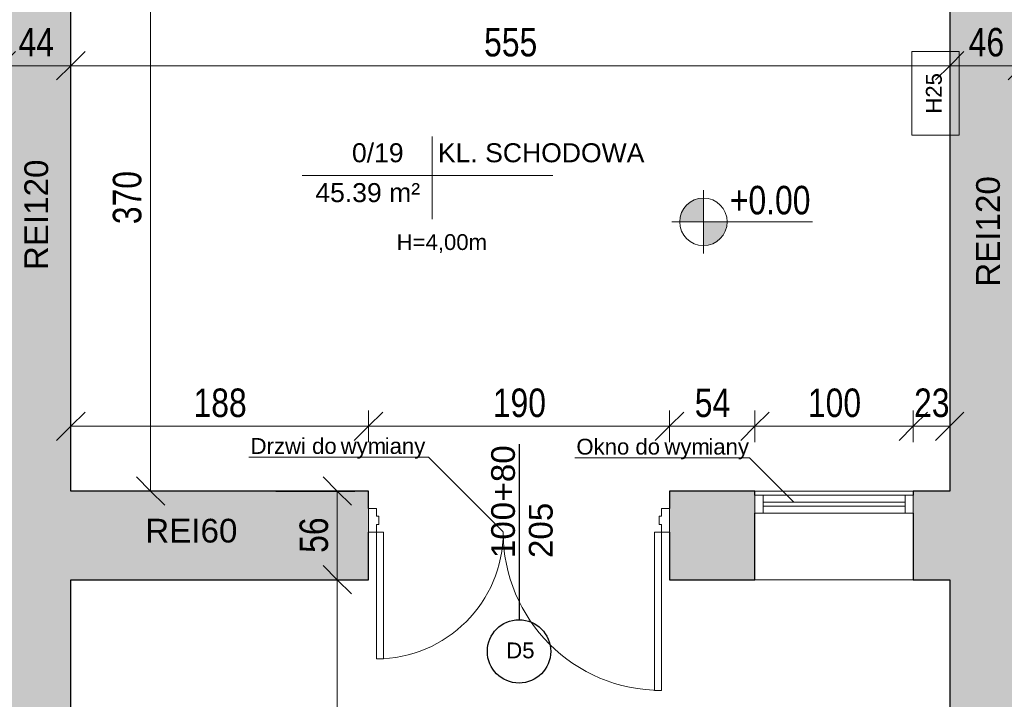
# Model space of a CAD drawing. Header units: centimetres. Extents: x 14786 to 20326, y -10865 to -8494.
# Tile 3 of 22: x 16207 to 16829, y -10069 to -9640. Entities that reach past the tile are written whole.
import ezdxf

# ---------------------------------------------------------------- set-up
doc = ezdxf.new("R2010")
doc.units = ezdxf.units.CM
for name, color, linetype, lineweight in [('A-ANNO-DIMS', 211, 'Continuous', 9), ('A-ANNO-DIMS-100', 211, 'Continuous', 9), ('A-AREA-IDEN', 2, 'Continuous', 9), ('A-DETL', 90, 'Continuous', 9), ('A-DETL-MEDM', 33, 'Continuous', 25), ('A-DETL-THIN', 151, 'Continuous', 9), ('A-DOOR', 31, 'Continuous', 9), ('A-DOOR-FRAM', 31, 'Continuous', 18), ('A-GLAZ', 151, 'Continuous', 9), ('A-WALL', 113, 'Continuous', 9), ('A-WALL-PATT', 111, 'Continuous', 25), ('G-ANNO-DIMS', 111, 'Continuous', 9), ('G-ANNO-TEXT', 231, 'Continuous', 9), ('I-WALL', 2, 'Continuous', 9)]:
    doc.layers.add(name, color=color, linetype=linetype, lineweight=lineweight)
doc.styles.add('Arial', font='arial.ttf', dxfattribs={"height": 12})
doc.styles.add('Arial_1', font='arial.ttf', dxfattribs={"height": 15})
doc.styles.add('Arial_2', font='arial.ttf', dxfattribs={"width": 0.8, "height": 18})
doc.styles.add('Arial_3', font='arial.ttf', dxfattribs={"height": 10})
doc.dimstyles.new('Przekątna_-_1_8_mm_Arial', dxfattribs={"dimscale": 30.48, "dimtxt": 18.364669, "dimasz": 0.590551, "dimexe": 0.328084, "dimexo": 0.0625, "dimgap": 0.016404, "dimtad": 1, "dimdec": 0, "dimdsep": 46, "dimtxsty": 'Arial_2', "dimblk1": 'OBLIQUE', "dimblk2": 'OBLIQUE', "dimsah": 1, "dimcen": 0.09, "dimazin": 0, "dimtfac": 1, "dimtdec": 4, "dimtix": 1, "dimtmove": 0, "dimatfit": 3, "dimfxl": 0.328084, "dimfxlon": 1, "dimtvp": 1, "dimtolj": 1, "dimtzin": 0, "dimarcsym": 2})

# ---------------------------------------------------------------- blocks, each defined once
blk = doc.blocks.new('Aluminum_1 szybowe - Witryna wew_ 100_260-398685-3_Poziom parteru')
at = {"layer": 'A-GLAZ', "color": 94, "lineweight": 18}
for p, q in [((-132.08, 28.12), (-137.16, 28.12)), ((-137.16, 28.12), (-137.16, 16.69)), ((-132.08, 16.69), (-132.08, 28.12)), ((-37.16, 28.12), (-42.24, 28.12)), ((-42.24, 28.12), (-42.24, 16.69)), ((-37.16, 16.69), (-37.16, 28.12)), ((-42.24, 23.67), (-132.08, 23.67)), ((-132.08, 23.67), (-132.08, 21.13)), ((-132.08, 21.13), (-42.24, 21.13)), ((-42.24, 21.13), (-42.24, 23.67)), ((-137.16, 16.69), (-132.08, 16.69)), ((-42.24, 16.69), (-37.16, 16.69))]:
    blk.add_line(p, q, dxfattribs=at)
at = {"layer": 'A-GLAZ', "color": 84}
for p, q in [((-132.08, 28.12), (-42.24, 28.12)), ((-42.24, 16.69), (-132.08, 16.69))]:
    blk.add_line(p, q, dxfattribs=at)
blk = doc.blocks.new('Drzwi-korytarz-niesymetryczne-wpuszczane - Drzwi dwuskrzydłowe 1800 x 2100mm-575601-3_Poziom parteru')
at = {"layer": 'A-DOOR', "color": 94, "lineweight": 18}
for p, q in [((-90, -1.365), (-90, 98.635)), ((-90, 98.635), (-85.5, 98.635)), ((-85.5, 98.635), (-85.5, -1.365)), ((90, 78.635), (85.5, 78.635)), ((85.5, 78.635), (85.5, -1.365)), ((90, -1.365), (90, 78.635)), ((-85.5, -1.365), (-90, -1.365)), ((85.5, -1.365), (90, -1.365))]:
    blk.add_line(p, q, dxfattribs=at)
at = {"layer": 'A-DOOR', "color": 84}
for centre, radius, start, end in [((-90, -1.365), 100, 0, 90), ((90, -1.365), 80, 90, 180)]:
    blk.add_arc(centre, radius, start, end, dxfattribs=at)
at = {"layer": 'A-DOOR-FRAM', "color": 94}
for p, q in [((-90, -1.365), (-95, -1.365)), ((-95, -1.365), (-95, -16.365)), ((-90, -6.34125), (-90, -1.365)), ((90, -1.365), (90, -6.34125)), ((95, -1.365), (90, -1.365)), ((95, -16.365), (95, -1.365)), ((-88.4125, -6.34125), (-90, -6.34125)), ((-90, -16.365), (-90, -11.44375)), ((-90, -11.44375), (-88.4125, -11.44375)), ((-88.4125, -11.44375), (-88.4125, -6.34125)), ((90, -6.34125), (88.4125, -6.34125)), ((88.4125, -6.34125), (88.4125, -11.44375)), ((88.4125, -11.44375), (90, -11.44375)), ((90, -11.44375), (90, -16.365)), ((-95, -16.365), (-90, -16.365)), ((90, -16.365), (95, -16.365))]:
    blk.add_line(p, q, dxfattribs=at)
blk = doc.blocks.new('Etyk_pom_1_mala - Etyk_pom_1_mala-219433-3_Poziom parteru')
at = {"layer": 'A-AREA-IDEN'}
for p, q in [((-0.0958, 0.1444), (-0.0958, -0.3781)), ((-0.9154, -0.1015), (0.6661, -0.1015))]:
    blk.add_line(p, q, dxfattribs=at)
blk = doc.blocks.new('DIMBLOCK52-3_Poziom parteru')
at = {"layer": 'A-ANNO-DIMS-100'}
for p, q in [((16407.88, -9937.49), (16398.88, -9928.49)), ((16407.88, -9937.49), (16397.88, -9937.49)), ((16407.88, -9937.49), (16407.88, -9993.49)), ((16407.88, -9937.49), (16416.88, -9946.49)), ((16407.88, -9937.49), (16417.88, -9937.49)), ((16407.88, -9993.49), (16398.88, -9984.49)), ((16407.88, -9993.49), (16397.88, -9993.49)), ((16407.88, -9993.49), (16416.88, -10002.49)), ((16407.88, -9993.49), (16417.88, -9993.49))]:
    blk.add_line(p, q, dxfattribs=at)
at = {"layer": 'A-ANNO-DIMS-100', "color": 0, "insert": (16384.01, -9976.51), "char_height": 18, "width": 26.4451, "attachment_point": 1, "rotation": 90, "line_spacing_factor": 0.941778, "style": 'Arial_2'}
blk.add_mtext('56', dxfattribs=at)
blk = doc.blocks.new('_Oblique')
at = {"color": 0, "linetype": 'ByBlock', "lineweight": -2}
blk.add_line((-0.5, -0.5), (0.5, 0.5), dxfattribs=at)
blk = doc.blocks.new('DIMBLOCK53-3_Poziom parteru')
at = {"layer": 'A-ANNO-DIMS-100'}
for p, q in [((16407.88, -9993.49), (16398.88, -9984.49)), ((16407.88, -9993.49), (16397.88, -9993.49)), ((16407.88, -9993.49), (16407.88, -10322.49)), ((16407.88, -9993.49), (16416.88, -10002.49)), ((16407.88, -9993.49), (16417.88, -9993.49)), ((16407.88, -10322.49), (16398.88, -10313.49)), ((16407.88, -10322.49), (16397.88, -10322.49)), ((16407.88, -10322.49), (16416.88, -10331.49)), ((16407.88, -10322.49), (16417.88, -10322.49))]:
    blk.add_line(p, q, dxfattribs=at)
at = {"layer": 'A-ANNO-DIMS-100', "color": 0, "insert": (16384.01, -10174.52), "char_height": 18, "width": 39.6677, "attachment_point": 1, "rotation": 90, "line_spacing_factor": 0.941778, "style": 'Arial_2'}
blk.add_mtext('329', dxfattribs=at)
blk = doc.blocks.new('DIMBLOCK76-3_Poziom parteru')
at = {"layer": 'A-ANNO-DIMS-100'}
for p, q in [((16195.62, -9668.7), (16195.62, -9658.7)), ((16195.62, -9668.7), (16204.62, -9659.7)), ((16239.62, -9668.7), (16239.62, -9658.7)), ((16239.62, -9668.7), (16248.62, -9659.7)), ((16195.62, -9668.7), (16186.62, -9677.7)), ((16195.62, -9668.7), (16239.62, -9668.7)), ((16195.62, -9668.7), (16195.62, -9678.7)), ((16239.62, -9668.7), (16230.62, -9677.7)), ((16239.62, -9668.7), (16239.62, -9678.7))]:
    blk.add_line(p, q, dxfattribs=at)
at = {"layer": 'A-ANNO-DIMS-100', "color": 0, "insert": (16206.6, -9644.83), "char_height": 18, "width": 26.4451, "attachment_point": 1, "line_spacing_factor": 0.941778, "style": 'Arial_2'}
blk.add_mtext('44', dxfattribs=at)
blk = doc.blocks.new('DIMBLOCK77-3_Poziom parteru')
at = {"layer": 'A-ANNO-DIMS-100'}
for p, q in [((16239.62, -9668.7), (16239.62, -9658.7)), ((16239.62, -9668.7), (16248.62, -9659.7)), ((16794.62, -9668.7), (16794.62, -9658.7)), ((16794.62, -9668.7), (16803.62, -9659.7)), ((16239.62, -9668.7), (16230.62, -9677.7)), ((16239.62, -9668.7), (16794.62, -9668.7)), ((16239.62, -9668.7), (16239.62, -9678.7)), ((16794.62, -9668.7), (16785.62, -9677.7)), ((16794.62, -9668.7), (16794.62, -9678.7))]:
    blk.add_line(p, q, dxfattribs=at)
at = {"layer": 'A-ANNO-DIMS-100', "color": 0, "insert": (16500.59, -9644.83), "char_height": 18, "width": 39.6677, "attachment_point": 1, "line_spacing_factor": 0.941778, "style": 'Arial_2'}
blk.add_mtext('555', dxfattribs=at)
blk = doc.blocks.new('DIMBLOCK78-3_Poziom parteru')
at = {"layer": 'A-ANNO-DIMS-100'}
for p, q in [((16794.62, -9668.7), (16794.62, -9658.7)), ((16794.62, -9668.7), (16803.62, -9659.7)), ((16840.62, -9668.7), (16840.62, -9658.7)), ((16840.62, -9668.7), (16849.62, -9659.7)), ((16794.62, -9668.7), (16785.62, -9677.7)), ((16794.62, -9668.7), (16840.62, -9668.7)), ((16794.62, -9668.7), (16794.62, -9678.7)), ((16840.62, -9668.7), (16831.62, -9677.7)), ((16840.62, -9668.7), (16840.62, -9678.7))]:
    blk.add_line(p, q, dxfattribs=at)
at = {"layer": 'A-ANNO-DIMS-100', "color": 0, "insert": (16806.6, -9644.83), "char_height": 18, "width": 26.4451, "attachment_point": 1, "line_spacing_factor": 0.941778, "style": 'Arial_2'}
blk.add_mtext('46', dxfattribs=at)
blk = doc.blocks.new('DIMBLOCK143-3_Poziom parteru')
at = {"layer": 'A-ANNO-DIMS-100'}
for p, q in [((16239.62, -9896.55), (16239.62, -9886.55)), ((16239.62, -9896.55), (16248.62, -9887.55)), ((16427.62, -9896.55), (16427.62, -9886.55)), ((16427.62, -9896.55), (16436.62, -9887.55)), ((16239.62, -9896.55), (16230.62, -9905.55)), ((16239.62, -9896.55), (16427.62, -9896.55)), ((16239.62, -9896.55), (16239.62, -9906.55)), ((16427.62, -9896.55), (16418.62, -9905.55)), ((16427.62, -9896.55), (16427.62, -9906.55))]:
    blk.add_line(p, q, dxfattribs=at)
at = {"layer": 'A-ANNO-DIMS-100', "color": 0, "insert": (16317.09, -9872.68), "char_height": 18, "width": 39.6677, "attachment_point": 1, "line_spacing_factor": 0.941778, "style": 'Arial_2'}
blk.add_mtext('188', dxfattribs=at)
blk = doc.blocks.new('DIMBLOCK144-3_Poziom parteru')
at = {"layer": 'A-ANNO-DIMS-100'}
for p, q in [((16427.62, -9896.55), (16427.62, -9886.55)), ((16427.62, -9896.55), (16436.62, -9887.55)), ((16617.62, -9896.55), (16617.62, -9886.55)), ((16617.62, -9896.55), (16626.62, -9887.55)), ((16427.62, -9896.55), (16418.62, -9905.55)), ((16427.62, -9896.55), (16617.62, -9896.55)), ((16427.62, -9896.55), (16427.62, -9906.55)), ((16617.62, -9896.55), (16608.62, -9905.55)), ((16617.62, -9896.55), (16617.62, -9906.55))]:
    blk.add_line(p, q, dxfattribs=at)
at = {"layer": 'A-ANNO-DIMS-100', "color": 0, "insert": (16506.09, -9872.68), "char_height": 18, "width": 39.6677, "attachment_point": 1, "line_spacing_factor": 0.941778, "style": 'Arial_2'}
blk.add_mtext('190', dxfattribs=at)
blk = doc.blocks.new('DIMBLOCK145-3_Poziom parteru')
at = {"layer": 'A-ANNO-DIMS-100'}
for p, q in [((16617.62, -9896.55), (16617.62, -9886.55)), ((16617.62, -9896.55), (16626.62, -9887.55)), ((16671.62, -9896.55), (16671.62, -9886.55)), ((16671.62, -9896.55), (16680.62, -9887.55)), ((16617.62, -9896.55), (16608.62, -9905.55)), ((16617.62, -9896.55), (16671.62, -9896.55)), ((16617.62, -9896.55), (16617.62, -9906.55)), ((16671.62, -9896.55), (16662.62, -9905.55)), ((16671.62, -9896.55), (16671.62, -9906.55))]:
    blk.add_line(p, q, dxfattribs=at)
at = {"layer": 'A-ANNO-DIMS-100', "color": 0, "insert": (16633.6, -9872.68), "char_height": 18, "width": 26.4451, "attachment_point": 1, "line_spacing_factor": 0.941778, "style": 'Arial_2'}
blk.add_mtext('54', dxfattribs=at)
blk = doc.blocks.new('DIMBLOCK146-3_Poziom parteru')
at = {"layer": 'A-ANNO-DIMS-100'}
for p, q in [((16671.62, -9896.55), (16671.62, -9886.55)), ((16671.62, -9896.55), (16680.62, -9887.55)), ((16771.62, -9896.55), (16771.62, -9886.55)), ((16771.62, -9896.55), (16780.62, -9887.55)), ((16671.62, -9896.55), (16662.62, -9905.55)), ((16671.62, -9896.55), (16771.62, -9896.55)), ((16671.62, -9896.55), (16671.62, -9906.55)), ((16771.62, -9896.55), (16762.62, -9905.55)), ((16771.62, -9896.55), (16771.62, -9906.55))]:
    blk.add_line(p, q, dxfattribs=at)
at = {"layer": 'A-ANNO-DIMS-100', "color": 0, "insert": (16705.09, -9872.68), "char_height": 18, "width": 39.6677, "attachment_point": 1, "line_spacing_factor": 0.941778, "style": 'Arial_2'}
blk.add_mtext('100', dxfattribs=at)
blk = doc.blocks.new('DIMBLOCK147-3_Poziom parteru')
at = {"layer": 'A-ANNO-DIMS-100'}
for p, q in [((16771.62, -9896.55), (16771.62, -9886.55)), ((16771.62, -9896.55), (16780.62, -9887.55)), ((16794.62, -9896.55), (16794.62, -9886.55)), ((16794.62, -9896.55), (16803.62, -9887.55)), ((16771.62, -9896.55), (16762.62, -9905.55)), ((16771.62, -9896.55), (16794.62, -9896.55)), ((16771.62, -9896.55), (16771.62, -9906.55)), ((16794.62, -9896.55), (16785.62, -9905.55)), ((16794.62, -9896.55), (16794.62, -9906.55))]:
    blk.add_line(p, q, dxfattribs=at)
at = {"layer": 'A-ANNO-DIMS-100', "color": 0, "insert": (16772.1, -9872.68), "char_height": 18, "width": 26.4451, "attachment_point": 1, "line_spacing_factor": 0.941778, "style": 'Arial_2'}
blk.add_mtext('23', dxfattribs=at)
blk = doc.blocks.new('DIMBLOCK153-3_Poziom parteru')
at = {"layer": 'A-ANNO-DIMS-100'}
for p, q in [((16289.99, -9567.1), (16280.99, -9558.1)), ((16289.99, -9567.1), (16279.99, -9567.1)), ((16289.99, -9567.1), (16289.99, -9937.49)), ((16289.99, -9567.1), (16298.99, -9576.1)), ((16289.99, -9567.1), (16299.99, -9567.1)), ((16289.99, -9937.49), (16280.99, -9928.49)), ((16289.99, -9937.49), (16279.99, -9937.49)), ((16289.99, -9937.49), (16298.99, -9946.49)), ((16289.99, -9937.49), (16299.99, -9937.49))]:
    blk.add_line(p, q, dxfattribs=at)
at = {"layer": 'A-ANNO-DIMS-100', "color": 0, "insert": (16266.12, -9768.82), "char_height": 18, "width": 39.6677, "attachment_point": 1, "rotation": 90, "line_spacing_factor": 0.941778, "style": 'Arial_2'}
blk.add_mtext('370', dxfattribs=at)

msp = doc.modelspace()

# ---------------------------------------------------------------- hatches: boundary and pattern name
at = {"layer": 'A-WALL-PATT', "lineweight": 9}
h = msp.add_hatch(color=256, dxfattribs=at)
h.paths.add_polyline_path([(16193.62, -10340.49), (16239.62, -10340.49), (16239.62, -9567.1), (16193.62, -9567.1), (16193.62, -10325.71)])
h.paths.add_polyline_path([(16237.17, -9407.1), (16239.62, -9407.1), (16239.62, -9374.09), (16221.62, -9374.09), (16221.62, -9344.09), (16239.62, -9344.09), (16239.62, -9289.73), (16222.62, -9289.73), (16222.62, -9259.73), (16239.62, -9259.73), (16239.62, -8917.71), (16193.62, -8917.71), (16193.62, -9030.71), (16195.26, -9030.71), (16195.26, -9032.71), (16193.62, -9032.71), (16193.62, -9042.71), (16195.26, -9042.71), (16195.26, -9044.71), (16193.62, -9044.71), (16193.62, -9407.1), (16209.62, -9407.1)])
h = msp.add_hatch(color=256, dxfattribs=at)
h.paths.add_polyline_path([(16794.62, -10415.49), (16840.62, -10415.49), (16840.62, -9559.1), (16794.62, -9559.1), (16794.62, -10411.92)])
h.paths.add_polyline_path([(16834.7, -9399.1), (16840.62, -9399.1), (16840.62, -8917.71), (16794.62, -8917.71), (16794.62, -9399.1), (16829.6, -9399.1)])
h = msp.add_hatch(color=256, dxfattribs=at)
h.paths.add_polyline_path([(16247.88, -9993.49), (16427.62, -9993.49), (16427.62, -9937.49), (16239.62, -9937.49), (16239.62, -9993.49)])
h.paths.add_polyline_path([(16786.14, -9993.49), (16794.62, -9993.49), (16794.62, -9937.49), (16771.62, -9937.49), (16771.62, -9993.49)])
h.paths.add_polyline_path([(16671.62, -9993.49), (16671.62, -9937.49), (16617.62, -9937.49), (16617.62, -9993.49), (16621.62, -9993.49)])
at = {"layer": 'G-ANNO-DIMS'}
h = msp.add_hatch(color=256, dxfattribs=at)
edge = h.paths.add_edge_path()
edge.add_arc((16639.08, -9767.34), 15, 90, 180)
edge.add_line((16624.08, -9767.34), (16639.08, -9767.34))
edge.add_line((16639.08, -9767.34), (16639.08, -9752.34))
h = msp.add_hatch(color=256, dxfattribs=at)
edge = h.paths.add_edge_path()
edge.add_arc((16639.08, -9767.34), 15, 270, 360)
edge.add_line((16654.08, -9767.34), (16639.08, -9767.34))
edge.add_line((16639.08, -9767.34), (16639.08, -9782.34))

# ---------------------------------------------------------------- linework, layer by layer
at = {"layer": 'A-DETL'}
for p, q in [((16352.07, -9916.09), (16465.53, -9916.09)), ((16465.53, -9916.09), (16512.62, -9963.18)), ((16557.79, -9916.52), (16668.25, -9916.52)), ((16668.25, -9916.52), (16696.21, -9944.47))]:
    msp.add_line(p, q, dxfattribs=at)
at = {"layer": 'A-DETL-MEDM'}
msp.add_line((16522.62, -9907.8), (16522.62, -10018.8), dxfattribs=at)
msp.add_circle((16522.62, -10038.8), 20, dxfattribs=at)
at = {"layer": 'A-DETL-THIN'}
for p, q in [((16770.62, -9712.65), (16770.62, -9659.79)), ((16770.62, -9659.79), (16800.62, -9659.79)), ((16800.62, -9659.79), (16800.62, -9712.65)), ((16800.62, -9712.65), (16770.62, -9712.65)), ((16418.99, -9937.71), (16368.99, -9937.71))]:
    msp.add_line(p, q, dxfattribs=at)
at = {"layer": 'A-WALL', "lineweight": 25}
for p, q in [((16794.62, -9559.1), (16794.62, -9937.49)), ((16239.62, -9937.49), (16239.62, -9567.1)), ((16239.62, -10322.49), (16239.62, -9993.49)), ((16794.62, -9993.49), (16794.62, -10322.49))]:
    msp.add_line(p, q, dxfattribs=at)
at = {"layer": 'G-ANNO-DIMS'}
for p, q in [((16639.08, -9747.34), (16639.08, -9787.34)), ((16639.08, -9767.34), (16639.08, -9752.34)), ((16659.08, -9767.34), (16619.08, -9767.34)), ((16624.08, -9767.34), (16639.08, -9767.34)), ((16654.08, -9767.34), (16639.08, -9767.34)), ((16639.08, -9767.34), (16639.08, -9782.34)), ((16639.08, -9767.34), (16665.6, -9767.34)), ((16665.6, -9767.34), (16707.92, -9767.34))]:
    msp.add_line(p, q, dxfattribs=at)
for start, end in [(90, 180), (0, 90), (180, 270), (270, 0)]:
    msp.add_arc((16639.08, -9767.34), 15, start, end, dxfattribs=at)
at = {"layer": 'I-WALL', "lineweight": 25}
for p, q in [((16427.62, -9937.49), (16239.62, -9937.49)), ((16427.62, -9948.49), (16427.62, -9937.49)), ((16671.62, -9937.49), (16617.62, -9937.49)), ((16617.62, -9937.49), (16617.62, -9948.49)), ((16671.62, -9940.03), (16671.62, -9937.49)), ((16794.62, -9937.49), (16771.62, -9937.49)), ((16771.62, -9937.49), (16771.62, -9940.03)), ((16671.62, -9993.49), (16671.62, -9951.46)), ((16771.62, -9951.46), (16771.62, -9993.49)), ((16427.62, -9993.49), (16427.62, -9963.49)), ((16617.62, -9963.49), (16617.62, -9993.49)), ((16239.62, -9993.49), (16427.62, -9993.49)), ((16617.62, -9993.49), (16671.62, -9993.49)), ((16771.62, -9993.49), (16794.62, -9993.49))]:
    msp.add_line(p, q, dxfattribs=at)
at = {"layer": 'I-WALL'}
for p, q in [((16671.62, -9937.49), (16771.62, -9937.49)), ((16771.62, -9993.49), (16671.62, -9993.49))]:
    msp.add_line(p, q, dxfattribs=at)

# ---------------------------------------------------------------- block references
at = {"layer": 'A-AREA-IDEN', "xscale": 99.99999999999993, "yscale": 99.99999999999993, "zscale": 99.99999999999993}
msp.add_blockref('Etyk_pom_1_mala - Etyk_pom_1_mala-219433-3_Poziom parteru', (16477.32, -9727.88), dxfattribs=at)
at = {"layer": 'A-DOOR', "color": 84, "rotation": 180}
msp.add_blockref('Drzwi-korytarz-niesymetryczne-wpuszczane - Drzwi dwuskrzydłowe 1800 x 2100mm-575601-3_Poziom parteru', (16522.62, -9964.85), dxfattribs=at)
at = {"layer": 'A-GLAZ', "color": 84}
msp.add_blockref('Aluminum_1 szybowe - Witryna wew_ 100_260-398685-3_Poziom parteru', (16808.78, -9968.15), dxfattribs=at)

# ---------------------------------------------------------------- texts
at = {"layer": 'A-AREA-IDEN', "char_height": 12, "attachment_point": 1, "style": 'Arial'}
for s, insert, width in [('0/19', (16417.13, -9717.71), 42.4894), ('KL. SCHODOWA', (16471.41, -9717.71), 171.5611), ('45.39 m²', (16394, -9742.88), 85.7806)]:
    msp.add_mtext(s, dxfattribs=dict(at, insert=insert, width=width))
at = {"layer": 'G-ANNO-DIMS', "insert": (16655.78, -9744.62), "char_height": 18, "width": 60.1593, "attachment_point": 1, "line_spacing_factor": 0.941778, "style": 'Arial_2'}
msp.add_mtext('+0.00', dxfattribs=at)
at = {"layer": 'G-ANNO-TEXT', "color": 7, "attachment_point": 1, "rotation": 90}
for s, insert, char_height, width, style in [('H25', (16779.58, -9699), 10, 30.4641, 'Arial_3'), ('+80 ', (16505.04, -9944.1), 15, 51.308, 'Arial_1'), ('\\fArial|b0|i0|c238|p34|;0', (16505.04, -9956.01), 15, 14.4304, 'Arial_1'), ('205', (16528.85, -9979.82), 15, 43.2911, 'Arial_1'), ('10', (16505.04, -9979.82), 15, 28.8607, 'Arial_1')]:
    msp.add_mtext(s, dxfattribs=dict(at, insert=insert, char_height=char_height, width=width, style=style))
at = {"layer": 'G-ANNO-TEXT', "color": 1, "char_height": 15, "width": 85.7806, "attachment_point": 1, "rotation": 90, "style": 'Arial_1'}
for insert in [(16210.27, -9797.88), (16811.27, -9808.37)]:
    msp.add_mtext('REI120', dxfattribs=dict(at, insert=insert))
at = {"layer": 'G-ANNO-TEXT', "color": 7, "char_height": 10, "attachment_point": 1, "style": 'Arial_3'}
for s, insert, width in [('H=4,00m', (16445.36, -9775.15), 67.3418), ('D5', (16514.57, -10033.16), 21.6456)]:
    msp.add_mtext(s, dxfattribs=dict(at, insert=insert, width=width))
at = {"layer": 'G-ANNO-TEXT', "color": 94, "char_height": 10, "attachment_point": 1, "style": 'Arial_3'}
for s, insert, width in [('Drzwi do ', (16353.14, -9903.99), 68.9451), ('iany', (16437.81, -9903.99), 31.2658), ('Okno do ', (16558.86, -9904.42), 67.3418), ('iany', (16642.21, -9904.42), 31.2658), ('wym', (16410.02, -9903.99), 33.6709), ('wym', (16614.43, -9904.42), 33.6709)]:
    msp.add_mtext(s, dxfattribs=dict(at, insert=insert, width=width))
at = {"layer": 'G-ANNO-TEXT', "color": 1, "insert": (16286.58, -9955), "char_height": 15, "width": 71.3502, "attachment_point": 1, "style": 'Arial_1'}
msp.add_mtext('REI60', dxfattribs=at)

# ---------------------------------------------------------------- dimensions: what is measured, and where the dimension line sits
at = {"layer": 'A-ANNO-DIMS'}
for base, p1, p2, override, picture, middle in [((16289.99, -9937.49), (16299.99, -9567.1), (16299.99, -9937.49), {"dimpost": '<>', "dimfxl": 370.387397}, 'DIMBLOCK153-3_Poziom parteru', (16280.3, -9752.3)), ((16407.88, -9993.49), (16417.88, -9937.49), (16417.88, -9993.49), {"dimpost": '<>', "dimfxl": 56}, 'DIMBLOCK52-3_Poziom parteru', (16398.19, -9965.49)), ((16407.88, -10322.49), (16417.88, -9993.49), (16417.88, -10322.49), {"dimpost": '<>', "dimfxl": 329}, 'DIMBLOCK53-3_Poziom parteru', (16398.18, -10157.99))]:
    dim = msp.add_linear_dim(base=base, p1=p1, p2=p2, angle=90, dimstyle='Przekątna_-_1_8_mm_Arial', override=override, dxfattribs=at)
    dim.commit()
    dim.dimension.update_dxf_attribs({"geometry": picture, "text_midpoint": middle})
for base, p1, p2, override, picture, middle in [((16239.62, -9668.7), (16195.62, -9658.7), (16239.62, -9658.7), {"dimpost": '<>', "dimfxl": 44}, 'DIMBLOCK76-3_Poziom parteru', (16217.62, -9659.2)), ((16794.62, -9668.7), (16239.62, -9658.7), (16794.62, -9658.7), {"dimpost": '<>', "dimfxl": 555}, 'DIMBLOCK77-3_Poziom parteru', (16517.12, -9659.05)), ((16840.62, -9668.7), (16794.62, -9658.7), (16840.62, -9658.7), {"dimpost": '<>', "dimfxl": 46}, 'DIMBLOCK78-3_Poziom parteru', (16817.62, -9659.01)), ((16427.62, -9896.55), (16239.62, -9886.55), (16427.62, -9906.55), {"dimpost": '<>', "dimfxl": 189.060837}, 'DIMBLOCK143-3_Poziom parteru', (16333.62, -9886.86)), ((16617.62, -9896.55), (16427.62, -9906.55), (16617.62, -9906.55), {"dimpost": '<>', "dimfxl": 190}, 'DIMBLOCK144-3_Poziom parteru', (16522.62, -9886.86)), ((16671.62, -9896.55), (16617.62, -9906.55), (16671.62, -9906.55), {"dimpost": '<>', "dimfxl": 54}, 'DIMBLOCK145-3_Poziom parteru', (16644.62, -9886.9)), ((16771.62, -9896.55), (16671.62, -9906.55), (16771.62, -9906.55), {"dimpost": '<>', "dimfxl": 100}, 'DIMBLOCK146-3_Poziom parteru', (16721.62, -9886.86)), ((16794.62, -9896.55), (16771.62, -9906.55), (16794.62, -9886.55), {"dimpost": '<>', "dimfxl": 30.479501}, 'DIMBLOCK147-3_Poziom parteru', (16783.12, -9886.85))]:
    dim = msp.add_linear_dim(base=base, p1=p1, p2=p2, dimstyle='Przekątna_-_1_8_mm_Arial', override=override, dxfattribs=at)
    dim.commit()
    dim.dimension.update_dxf_attribs({"geometry": picture, "text_midpoint": middle})

doc.saveas('drawing.dxf')
